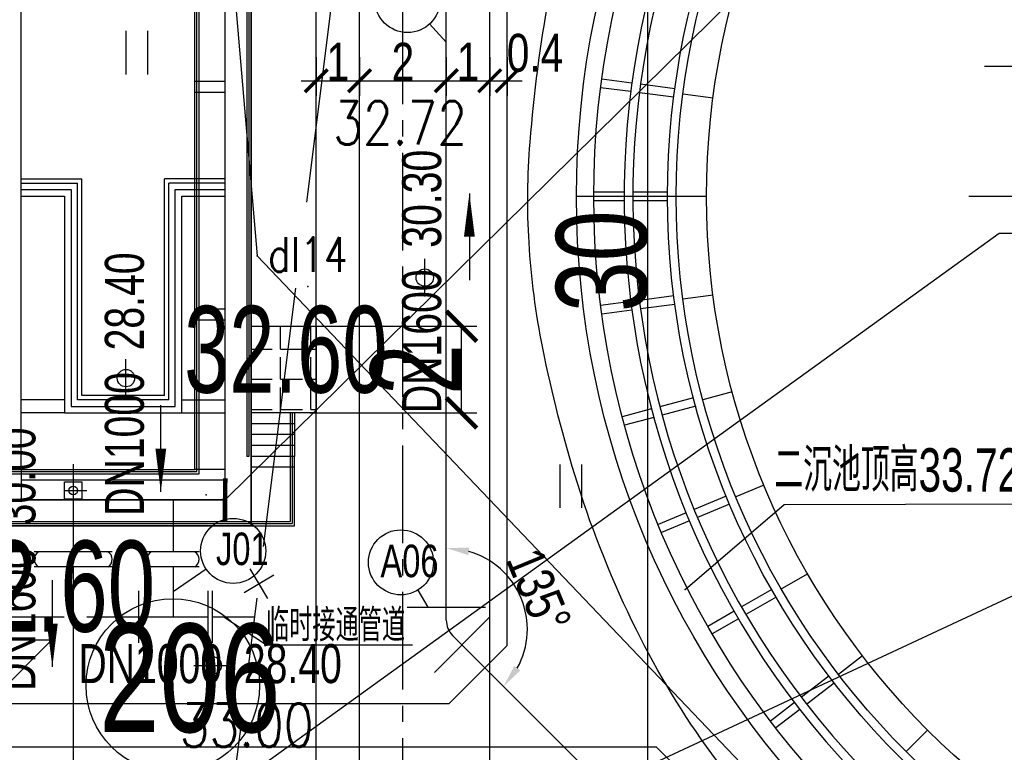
# Model space of a CAD drawing. Header units: millimetres. Extents: x 1371 to 38096, y 232 to 174236.
# Tile 31 of 84: x 19113 to 19135, y 87000 to 87017. Entities that reach past the tile are written whole.
import ezdxf
from ezdxf.enums import TextEntityAlignment as Align

# ---------------------------------------------------------------- set-up
doc = ezdxf.new("R2010")
doc.units = ezdxf.units.MM
doc.header["$LTSCALE"] = 10
for name, pattern in [('CENTER', [50.8, 31.75, -6.35, 6.35, -6.35]), ('CENTER2', [1.125, 0.75, -0.125, 0.125, -0.125]), ('CONTINOUS', [0]), ('DASHED', [0.75, 0.5, -0.25]), ('X23', [18, 6, -2, 6, -1.2, 1.6, -1.2]), ('X6', [2, 1, -1])]:
    doc.linetypes.add(name, pattern=pattern)
for name, color, linetype in [('0提标-人行道', 5, 'Continuous'), ('0提标-单体内线', 31, 'Continuous'), ('0提标-单体编号-平面图', 3, 'Continuous'), ('0提标-单体编号-管线图', 2, 'Continuous'), ('0提标-坐标', 3, 'Continuous'), ('0提标-尺寸标注-平面 定位图', 3, 'Continuous'), ('0提标-管-中水管', 2, '回用管'), ('0提标-管-工艺管', 1, '工艺管'), ('0提标-管-工艺管标注', 2, 'CONTINOUS'), ('0提标-管-管位', 3, 'CONTINOUS'), ('0提标-管-给水管', 2, '厂区给水管'), ('0提标-管-给水管标注', 3, 'CONTINOUS'), ('0提标-管-雨水插旗', 2, 'Continuous'), ('0提标-管-雨水管', 4, '厂区雨水管'), ('0提标-道路', 2, 'Continuous'), ('0提标-道路中心线', 5, 'Continuous'), ('DLSS', 30, 'Continuous'), ('dx', 8, 'Continuous'), ('GCD', 8, 'Continuous'), ('KZD', 1, 'Continuous'), ('LOCKUP', 7, 'Continuous'), ('ZBTZ', 8, 'Continuous'), ('电力', 180, 'Continuous'), ('雨水', 180, 'Continuous')]:
    doc.layers.add(name, color=color, linetype=linetype)
doc.styles.add('HZ', font='rs.shx', dxfattribs={"width": 0.8, "bigfont": 'hztxt.shx'})
doc.styles.add('SMEDI', font='smsim1.shx', dxfattribs={"width": 0.75, "bigfont": 'smfs.shx'})
doc.styles.add('SMEDI1', font='smsim.shx', dxfattribs={"width": 0.75, "bigfont": 'smfs.shx'})
doc.styles.add('SMEDI_KC', font='smsim1.shx', dxfattribs={"width": 0.8, "bigfont": 'smfs.shx'})
doc.styles.add('songti', font='txt', dxfattribs={"width": 0.75})
doc.styles.add('宋体', font='smsim1.shx', dxfattribs={"bigfont": 'smfs.shx'})
doc.styles.add('黑体', font='smsim.shx', dxfattribs={"width": 0.75, "bigfont": 'smfs.shx'})
doc.linetypes.add('中水回用管1', pattern='A,4,-0.5,["ZS",songti,S=0.4,R=0,X=-0.2,Y=-0.2],-0.7', length=5.2)
doc.linetypes.add('厂区给水管', pattern='A,4,-0.4,["GS",songti,S=0.4,R=0,X=-0.2,Y=-0.2],-0.4', length=4.8)
doc.linetypes.add('厂区雨水管', pattern='A,4,-0.5,["YS",songti,S=0.4,R=0,X=-0.2,Y=-0.2],-0.7', length=5.2)
doc.linetypes.add('回用管', pattern='A,4,-0.5,["HY",songti,S=0.4,R=0,X=-0.2,Y=-0.2],-0.7', length=5.2)
doc.linetypes.add('工艺管', pattern='A,4,-0.5,["W",songti,S=0.4,R=0,X=-0.2,Y=-0.2],-0.7', length=5.2)
doc.dimstyles.new('1-350', dxfattribs={"dimscale": 0.35, "dimtxt": 2.5, "dimasz": 1.5, "dimexe": 1, "dimexo": 1, "dimgap": 0, "dimtad": 1, "dimzin": 9, "dimdsep": 46, "dimtxsty": 'SMEDI_KC', "dimblk": 'ARCHTICK', "dimcen": 0, "dimdle": 1, "dimclrd": 7, "dimclre": 7, "dimclrt": 256, "dimadec": 0, "dimazin": 2, "dimtfac": 1, "dimtmove": 2, "dimatfit": 3, "dimfxl": 0, "dimtolj": 1, "dimtzin": 0, "dimarcsym": 0})
doc.dimstyles.new('1-700', dxfattribs={"dimscale": 0.7, "dimtxt": 3, "dimasz": 1, "dimexe": 0.5, "dimexo": 0.5, "dimgap": 0, "dimtad": 1, "dimdsep": 46, "dimtxsty": 'SMEDI', "dimblk1": 'ARCHTICK', "dimblk2": 'ARCHTICK', "dimsah": 1, "dimcen": 0, "dimclrd": 7, "dimclre": 7, "dimclrt": 3, "dimazin": 0, "dimtfac": 1, "dimtix": 1, "dimtmove": 2, "dimatfit": 3, "dimldrblk": 'ARCHTICK', "dimfxl": 0, "dimtolj": 1, "dimtzin": 0, "dimarcsym": 0})

# ---------------------------------------------------------------- blocks, each defined once
blk = doc.blocks.new('*U325')
at = {"layer": 'DLSS', "color": 8, "linetype": 'X6', "ltscale": 0.2, "flags": 128}
blk.add_lwpolyline([(19128.901, 86983.109, -0.006008), (19126.482, 86983.888, -0.009596), (19124.983, 86984.423, -0.003772), (19120.914, 86985.999, -0.023509), (19120.276, 86986.287, -0.058244), (19118.922, 86987.189, -0.032118), (19116.804, 86989.234, -0.004511), (19116.044, 86990.084, -0.003533), (19115.091, 86991.185, -0.016319), (19113.473, 86993.211, -0.017727), (19112.114, 86995.174, -0.072162), (19111.058, 86997.5, -0.043639), (19110.243, 87001.63, -0.015853), (19109.998, 87004.847, -0.045644), (19110.051, 87005.968, -0.004364), (19110.642, 87009.96, -0.001496), (19112.502, 87021.585, -0.000061), (19116.89, 87048.47, -0.000361), (19117.635, 87053.012, -0.000762), (19118.141, 87056.053, 0.000141), (19120.891, 87072.456, 0.004463), (19121.666, 87077.355, 0.002008), (19123.247, 87088.265), (19123.247, 87088.265), (19123.247, 87088.265), (19123.247, 87088.265)], format="xyb", dxfattribs=at)
at = {"layer": 'dx', "ltscale": 0.3}
blk.add_point((19119.273, 87010.795, 32.6), dxfattribs=at)
blk.add_point((19119.273, 87010.795, 32.6), dxfattribs=at)
at = {"layer": 'ZBTZ', "color": 8, "ltscale": 0.3}
for p, q in [((19115.088, 87015.685), (19115.088, 87016.685)), ((19115.588, 87015.685), (19115.588, 87016.685)), ((19125.088, 87005.685), (19125.088, 87006.685)), ((19125.588, 87005.685), (19125.588, 87006.685))]:
    blk.add_line(p, q, dxfattribs=at)
at = {"layer": 'ZBTZ', "color": 8, "linetype": 'Continuous', "ltscale": 0.3, "flags": 128}
blk.add_lwpolyline([(19144.124, 86991.266, -0.010469), (19142.294, 86991.603, -0.01862), (19141.278, 86991.852, -0.004581), (19138.967, 86992.533, -0.009828), (19137.899, 86992.882, -0.041192), (19136.302, 86993.59, -0.021287), (19133.411, 86995.333, -0.046319), (19130.897, 86997.356, -0.042421), (19128.586, 87000.013, -0.042667), (19126.847, 87002.877, -0.039238), (19125.489, 87006.256, -0.026288), (19124.69, 87009.373, -0.034518), (19124.373, 87011.804, -0.035404), (19124.397, 87014.123, -0.024252), (19124.834, 87017.478, -0.04258), (19125.534, 87020.076, -0.028091), (19127.137, 87023.821, -0.076919), (19129.041, 87026.522, -0.035283), (19134.373, 87031.318, -0.084745), (19138.028, 87033.282, -0.058753), (19143.864, 87034.504)], format="xyb", dxfattribs=at)
at = {"layer": '电力', "color": 8, "linetype": 'Continuous', "ltscale": 0.3}
blk.add_point((19118.105, 87011.503, 32.888), dxfattribs=at)
at = {"layer": '雨水', "color": 8, "linetype": 'Continuous', "ltscale": 0.3}
for p, q in [((19127.971, 87003.807, 33.76), (19130.254, 87005.763, 33.76)), ((19130.254, 87005.763, 33.76), (19135.881, 87005.779, 33.76))]:
    blk.add_line(p, q, dxfattribs=at)
blk.add_point((19127.971, 87003.807, 33.76), dxfattribs=at)
at = {"layer": 'dx', "ltscale": 0.3, "style": '黑体', "width": 0.7}
blk.add_text('32.60', height=2, dxfattribs=at).set_placement((19118.765, 87009.345, 32.6), align=Align.MIDDLE)
at = {"layer": 'GCD', "linetype": 'Continuous', "ltscale": 0.3, "style": 'HZ', "width": 0.8}
for s, p in [('32.72', (19119.858, 87014.064)), ('33.00', (19116.319, 87000.178))]:
    blk.add_text(s, height=1, dxfattribs=at).set_placement(p)
at = {"layer": '电力', "color": 8, "linetype": 'Continuous', "ltscale": 0.3, "style": 'HZ', "width": 0.8}
blk.add_text('dl14', height=0.8, dxfattribs=at).set_placement((19118.355, 87011.128, 32.888))
at = {"layer": '雨水', "color": 8, "linetype": 'Continuous', "ltscale": 0.3, "style": '宋体', "width": 0.7}
blk.add_text('二沉池顶高33.721', height=1, dxfattribs=at).set_placement((19130.028, 87006.062, -0.019))
blk = doc.blocks.new('*D294')
at = {"layer": '0提标-管-管位', "color": 7, "lineweight": -2, "ltscale": 0.3}
blk.add_arc((19100.521, 87003.176), 0.703, 43.8325, 46.8443, dxfattribs=at)
at = {"layer": '0提标-管-管位', "color": 7, "ltscale": 0.3}
for points in [[(19100.97, 87003.607), (19101.033, 87003.77), (19100.512, 87003.879)], [(19101.109, 87003.695), (19100.947, 87003.63), (19101.224, 87003.176)]]:
    blk.add_solid(points, dxfattribs=at)
at = {"layer": 'Defpoints', "color": 0, "ltscale": 0.3}
for p in [(19099.329, 87104.004), (19101.128, 87003.53), (19100.521, 87003.176), (19100.521, 87003.176), (19116.166, 87003.176)]:
    blk.add_point(p, dxfattribs=at)
at = {"layer": '0提标-管-管位', "ltscale": 0.3, "insert": (19101.152, 87004.504), "char_height": 0.875, "attachment_point": 5, "rotation": 334.5834, "style": 'SMEDI_KC'}
blk.add_mtext('\\A1;91°', dxfattribs=at)
blk = doc.blocks.new('_ARCHTICK')
at = {"color": 0, "linetype": 'ByBlock', "const_width": 0.15}
blk.add_lwpolyline([(-0.5, -0.5), (0.5, 0.5)], dxfattribs=at)
blk = doc.blocks.new('*D289')
at = {"layer": '0提标-管-管位', "color": 7, "lineweight": -2, "ltscale": 0.3}
for p, q in [((19123.466, 87016.081), (19123.466, 87015.188)), ((19123.866, 87016.081), (19123.866, 87015.188)), ((19123.116, 87015.538), (19124.216, 87015.538))]:
    blk.add_line(p, q, dxfattribs=at)
at = {"layer": 'Defpoints', "color": 0, "ltscale": 0.3}
for p in [(19123.466, 87016.431), (19123.866, 87016.431), (19123.866, 87015.538)]:
    blk.add_point(p, dxfattribs=at)
at = {"layer": '0提标-管-管位', "color": 7, "lineweight": -2, "ltscale": 0.3, "xscale": 0.5249999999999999, "yscale": 0.5249999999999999, "zscale": 0.5249999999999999, "rotation": 180}
blk.add_blockref('_ARCHTICK', (19123.466, 87015.538), dxfattribs=at)
at = {"layer": '0提标-管-管位', "color": 7, "lineweight": -2, "ltscale": 0.3, "xscale": 0.5249999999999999, "yscale": 0.5249999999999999, "zscale": 0.5249999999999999}
blk.add_blockref('_ARCHTICK', (19123.866, 87015.538), dxfattribs=at)
at = {"layer": '0提标-管-管位', "ltscale": 0.3, "insert": (19124.511, 87016.176), "char_height": 0.875, "attachment_point": 5, "style": 'SMEDI_KC'}
blk.add_mtext('\\A1;0.4', dxfattribs=at)
blk = doc.blocks.new('*D288')
at = {"layer": '0提标-管-管位', "color": 7, "lineweight": -2, "ltscale": 0.3}
for p, q in [((19122.466, 87016.081), (19122.466, 87015.188)), ((19123.466, 87016.081), (19123.466, 87015.188)), ((19122.116, 87015.538), (19123.816, 87015.538))]:
    blk.add_line(p, q, dxfattribs=at)
at = {"layer": 'Defpoints', "color": 0, "ltscale": 0.3}
for p in [(19122.466, 87016.431), (19123.466, 87016.431), (19123.466, 87015.538)]:
    blk.add_point(p, dxfattribs=at)
at = {"layer": '0提标-管-管位', "color": 7, "lineweight": -2, "ltscale": 0.3, "xscale": 0.5249999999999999, "yscale": 0.5249999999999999, "zscale": 0.5249999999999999, "rotation": 180}
blk.add_blockref('_ARCHTICK', (19122.466, 87015.538), dxfattribs=at)
at = {"layer": '0提标-管-管位', "color": 7, "lineweight": -2, "ltscale": 0.3, "xscale": 0.5249999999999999, "yscale": 0.5249999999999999, "zscale": 0.5249999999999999}
blk.add_blockref('_ARCHTICK', (19123.466, 87015.538), dxfattribs=at)
at = {"layer": '0提标-管-管位', "ltscale": 0.3, "insert": (19122.966, 87015.976), "char_height": 0.875, "attachment_point": 5, "style": 'SMEDI_KC'}
blk.add_mtext('\\A1;1', dxfattribs=at)
blk = doc.blocks.new('*D287')
at = {"layer": '0提标-管-管位', "color": 7, "lineweight": -2, "ltscale": 0.3}
for p, q in [((19120.466, 87016.081), (19120.466, 87015.188)), ((19122.466, 87016.081), (19122.466, 87015.188)), ((19120.116, 87015.538), (19122.816, 87015.538))]:
    blk.add_line(p, q, dxfattribs=at)
at = {"layer": 'Defpoints', "color": 0, "ltscale": 0.3}
for p in [(19120.466, 87016.431), (19122.466, 87016.431), (19122.466, 87015.538)]:
    blk.add_point(p, dxfattribs=at)
at = {"layer": '0提标-管-管位', "color": 7, "lineweight": -2, "ltscale": 0.3, "xscale": 0.5249999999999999, "yscale": 0.5249999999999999, "zscale": 0.5249999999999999, "rotation": 180}
blk.add_blockref('_ARCHTICK', (19120.466, 87015.538), dxfattribs=at)
at = {"layer": '0提标-管-管位', "color": 7, "lineweight": -2, "ltscale": 0.3, "xscale": 0.5249999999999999, "yscale": 0.5249999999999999, "zscale": 0.5249999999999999}
blk.add_blockref('_ARCHTICK', (19122.466, 87015.538), dxfattribs=at)
at = {"layer": '0提标-管-管位', "ltscale": 0.3, "insert": (19121.466, 87015.976), "char_height": 0.875, "attachment_point": 5, "style": 'SMEDI_KC'}
blk.add_mtext('\\A1;2', dxfattribs=at)
blk = doc.blocks.new('*D286')
at = {"layer": '0提标-管-管位', "color": 7, "lineweight": -2, "ltscale": 0.3}
for p, q in [((19119.466, 87016.081), (19119.466, 87015.188)), ((19120.466, 87016.081), (19120.466, 87015.188)), ((19119.116, 87015.538), (19120.816, 87015.538))]:
    blk.add_line(p, q, dxfattribs=at)
at = {"layer": 'Defpoints', "color": 0, "ltscale": 0.3}
for p in [(19119.466, 87016.431), (19120.466, 87016.431), (19120.466, 87015.538)]:
    blk.add_point(p, dxfattribs=at)
at = {"layer": '0提标-管-管位', "color": 7, "lineweight": -2, "ltscale": 0.3, "xscale": 0.5249999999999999, "yscale": 0.5249999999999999, "zscale": 0.5249999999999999, "rotation": 180}
blk.add_blockref('_ARCHTICK', (19119.466, 87015.538), dxfattribs=at)
at = {"layer": '0提标-管-管位', "color": 7, "lineweight": -2, "ltscale": 0.3, "xscale": 0.5249999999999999, "yscale": 0.5249999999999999, "zscale": 0.5249999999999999}
blk.add_blockref('_ARCHTICK', (19120.466, 87015.538), dxfattribs=at)
at = {"layer": '0提标-管-管位', "ltscale": 0.3, "insert": (19119.966, 87015.976), "char_height": 0.875, "attachment_point": 5, "style": 'SMEDI_KC'}
blk.add_mtext('\\A1;1', dxfattribs=at)
blk = doc.blocks.new('*D274')
at = {"layer": '0提标-管-管位', "color": 7, "lineweight": -2, "ltscale": 0.3}
blk.add_arc((19122.466, 87100.676), 0.851, 170.9426, 234.0574, dxfattribs=at)
at = {"layer": '0提标-管-管位', "color": 7, "ltscale": 0.3}
for points in [[(19121.548, 87100.849), (19121.704, 87100.77), (19121.864, 87101.277)], [(19121.994, 87100.07), (19121.94, 87099.903), (19122.466, 87099.825)]]:
    blk.add_solid(points, dxfattribs=at)
at = {"layer": 'Defpoints', "color": 0, "ltscale": 0.3}
for p in [(19120.466, 87102.676), (19121.615, 87100.676), (19122.466, 87100.676), (19122.466, 87100.676), (19122.466, 87003.099)]:
    blk.add_point(p, dxfattribs=at)
at = {"layer": '0提标-管-管位', "ltscale": 0.3, "insert": (19120.71, 87099.948), "char_height": 0.875, "attachment_point": 5, "rotation": 292.5, "style": 'SMEDI_KC'}
blk.add_mtext('\\A1;135°', dxfattribs=at)
blk = doc.blocks.new('*D272')
at = {"layer": '0提标-管-管位', "color": 7, "lineweight": -2, "ltscale": 0.3}
blk.add_line((19132.589, 86991.188), (19132.589, 86991.001), dxfattribs=at)
blk.add_arc((19132.589, 86992.768), 1.417, 156.3498, 248.6502, dxfattribs=at)
at = {"layer": '0提标-管-管位', "color": 7, "ltscale": 0.3}
for points in [[(19131.219, 86993.386), (19131.364, 86993.287), (19131.587, 86993.77)], [(19132.09, 86991.534), (19132.057, 86991.362), (19132.589, 86991.351)]]:
    blk.add_solid(points, dxfattribs=at)
at = {"layer": 'Defpoints', "color": 0, "ltscale": 0.3}
for p in [(19122.612, 87002.745), (19132.589, 86992.768), (19132.589, 86992.768), (19131.587, 86991.766), (19132.589, 86991.538)]:
    blk.add_point(p, dxfattribs=at)
at = {"layer": '0提标-管-管位', "ltscale": 0.3, "insert": (19130.76, 86992.104), "char_height": 0.875, "attachment_point": 5, "rotation": 289.951, "style": 'SMEDI_KC'}
blk.add_mtext('\\A1;135°', dxfattribs=at)
blk = doc.blocks.new('*D271')
at = {"layer": '0提标-管-管位', "color": 7, "lineweight": -2, "ltscale": 0.3}
blk.add_arc((19122.466, 87002.891), 1.868, 331.1554, 73.8446, dxfattribs=at)
at = {"layer": '0提标-管-管位', "color": 7, "ltscale": 0.3}
for points in [[(19122.973, 87004.599), (19122.998, 87004.772), (19122.466, 87004.76)], [(19124.172, 87001.938), (19124.032, 87002.043), (19123.787, 87001.571)]]:
    blk.add_solid(points, dxfattribs=at)
at = {"layer": 'Defpoints', "color": 0, "ltscale": 0.3}
for p in [(19122.466, 87100.676), (19122.466, 87003.099), (19124.334, 87002.891), (19122.612, 87002.745), (19132.589, 86992.768)]:
    blk.add_point(p, dxfattribs=at)
at = {"layer": '0提标-管-管位', "ltscale": 0.3, "insert": (19124.596, 87003.774), "char_height": 0.875, "attachment_point": 5, "rotation": 292.5, "style": 'SMEDI_KC'}
blk.add_mtext('\\A1;135°', dxfattribs=at)
blk = doc.blocks.new('*U196')
blk.add_line((0, 0), (13.285, 0))
at = {"style": 'SMEDI1', "width": 0.75}
blk.add_text(' X=86997.876 ', height=2.1, dxfattribs=at).set_placement((0, 0.525))
blk.add_text(' Y=19115.616 ', height=2.1, dxfattribs=at).set_placement((0, -0.525), align=Align.TOP_LEFT)
blk = doc.blocks.new('*D173')
at = {"layer": '0提标-尺寸标注-平面 定位图', "color": 7, "lineweight": -2}
for p, q in [((19123.816, 87026.376), (19127.462, 87026.376)), ((19127.112, 86996.376), (19127.112, 87026.376)), ((19123.816, 86996.376), (19127.462, 86996.376))]:
    blk.add_line(p, q, dxfattribs=at)
at = {"layer": 'Defpoints', "color": 0}
for p in [(19123.466, 87026.376), (19127.112, 87026.376), (19123.466, 86996.376)]:
    blk.add_point(p, dxfattribs=at)
at = {"layer": '0提标-尺寸标注-平面 定位图', "color": 7, "lineweight": -2, "xscale": 0.7, "yscale": 0.7, "zscale": 0.7}
for p, rotation in [((19127.112, 87026.376), 90), ((19127.112, 86996.376), 270)]:
    blk.add_blockref('_ARCHTICK', p, dxfattribs=dict(at, rotation=rotation))
at = {"layer": '0提标-尺寸标注-平面 定位图', "color": 3, "insert": (19126.062, 87011.376), "char_height": 2.1, "attachment_point": 5, "rotation": 90, "style": 'SMEDI'}
blk.add_mtext('\\A1;30', dxfattribs=at)
blk = doc.blocks.new('*D167')
at = {"layer": '0提标-尺寸标注-平面 定位图', "color": 7, "lineweight": -2}
for p, q in [((19119.316, 87009.876), (19123.167, 87009.876)), ((19122.817, 87007.876), (19122.817, 87009.876)), ((19119.316, 87007.876), (19123.167, 87007.876))]:
    blk.add_line(p, q, dxfattribs=at)
at = {"layer": 'Defpoints', "color": 0}
for p in [(19118.966, 87009.876), (19122.817, 87009.876), (19118.966, 87007.876)]:
    blk.add_point(p, dxfattribs=at)
at = {"layer": '0提标-尺寸标注-平面 定位图', "color": 7, "lineweight": -2, "xscale": 0.7, "yscale": 0.7, "zscale": 0.7}
for p, rotation in [((19122.817, 87009.876), 90), ((19122.817, 87007.876), 270)]:
    blk.add_blockref('_ARCHTICK', p, dxfattribs=dict(at, rotation=rotation))
at = {"layer": '0提标-尺寸标注-平面 定位图', "color": 3, "insert": (19121.767, 87008.876), "char_height": 2.1, "attachment_point": 5, "rotation": 90, "style": 'SMEDI'}
blk.add_mtext('\\A1;2', dxfattribs=at)
blk = doc.blocks.new('A$C2FD411B5')
at = {"layer": '0提标-单体内线'}
for p, q in [((-2.6, 17), (-1.6, 17)), ((-2.6, 17), (-2.6, 16)), ((-2.6, 16.95), (-0.05, 16.95)), ((-2.6, 16.9), (-0.1, 16.9)), ((-2.35, 17), (-2.35, 16)), ((-2.1, 17), (-2.1, 16)), ((-2.1, 17), (-2.1, 16)), ((-1.85, 17), (-1.85, 16)), ((-1.6, 17), (-1.6, 16)), ((0, 17), (-1.6, 17)), ((-1.6, 17), (-1.6, 16)), ((-1.35, 17), (-1.35, 16)), ((-0.1, 0.1), (-0.1, 16.9)), ((-0.05, 0.05), (-0.05, 16.95)), ((0, 16), (0, 17)), ((-1.6, 16), (-45.3, 16)), ((-22.85, 15.95), (-1.6, 15.95)), ((-22.85, 15.9), (-1.6, 15.9)), ((0, 16), (-1.6, 16)), ((0, 0), (0, 16)), ((-0.6, 15.4), (-20.5, 15.4)), ((-8, 15.4), (-8, 14.7)), ((-7.9, 15.4), (-7.9, 14.7)), ((-7.75, 14.7), (-7.75, 15.4)), ((-7.6, 14.7), (-7.6, 15.4)), ((-2.9, 14.7), (-2.9, 15.4)), ((-2.6, 14.7), (-2.6, 15.4)), ((-1.3, 15.4), (-1.3, 14.7)), ((-1.05, 15.4), (-1.05, 10.7)), ((-0.6, 15.4), (-1.05, 15.4)), ((-0.6, 0.6), (-0.6, 15.4)), ((-0.6, 15.4), (-0.6, 10.7)), ((-1.2, 14.8), (-20.6, 14.8)), ((-1.2, 1.2), (-1.2, 14.8)), ((-1.25, 14.75), (-20.55, 14.75)), ((-1.3, 14.7), (-20.5, 14.7)), ((-8, 14.7), (-8, 14)), ((-7.9, 14.7), (-7.9, 14.1)), ((-7.75, 14.25), (-7.75, 14.7)), ((-7.6, 14.4), (-7.6, 14.7)), ((-1.3, 1.3), (-1.3, 14.7)), ((-1.25, 1.25), (-1.25, 14.75)), ((-2.6, 14.4), (-7.6, 14.4)), ((-2.6, 11.7), (-2.6, 14.4)), ((-2.9, 14.1), (-7.9, 14.1)), ((-2.75, 14.25), (-7.75, 14.25)), ((-2.9, 14.1), (-2.9, 12)), ((-2.75, 11.85), (-2.75, 14.25)), ((-3, 14), (-8, 14)), ((-3, 14), (-3, 12.1)), ((-8, 10.7), (-8, 12.1)), ((-3, 12.1), (-8, 12.1)), ((-7.9, 10.7), (-7.9, 12)), ((-2.9, 12), (-7.9, 12)), ((-7.75, 10.7), (-7.75, 11.85)), ((-7.75, 11.85), (-2.75, 11.85)), ((-1.419, 11.9), (-0.217, 11.9)), ((-7.6, 10.7), (-7.6, 11.7)), ((-7.6, 11.7), (-2.6, 11.7)), ((-1.3, 10.7), (-20.5, 10.7)), ((-1.3, 10.7), (-0.6, 10.7)), ((-1.3, 10.7), (-0.6, 10.7))]:
    blk.add_line(p, q, dxfattribs=at)
for points in [[(-1.6, 15.95), (-1.6, 15.9)], [(-10.25, 14.7), (-10.25, 15.4)], [(-10, 14.7), (-10, 15.4)], [(-5, 14.7), (-5, 15.4)], [(-4.75, 14.7), (-4.75, 15.4)], [(-2.9, 14.4), (-2.9, 14.7)], [(-2.6, 14.4), (-2.6, 14.7)], [(-0.81, 11.7), (-0.81, 12.212)], [(-2.9, 11.7), (-2.9, 10.7)], [(-2.6, 11.7), (-2.6, 10.7)]]:
    blk.add_lwpolyline(points, dxfattribs=at)
blk.add_lwpolyline([(-1.01, 12.1), (-0.61, 12.1), (-0.61, 11.7), (-1.01, 11.7)], close=True, dxfattribs=at)
blk.add_circle((-0.81, 11.9), 0.1, dxfattribs=at)
at = {"layer": 'KZD'}
blk.add_lwpolyline([(-54.1, 16), (0, 16), (0, 0), (-54.1, 0)], close=True, dxfattribs=at)
blk = doc.blocks.new('一期二沉池')
at = {"color": 8}
for p, q in [((19230.744, 86791.966), (19230.05, 86792.057)), ((19230.718, 86791.768), (19230.024, 86791.859)), ((19232.615, 86791.619), (19231.921, 86791.71)), ((19230.566, 86789.448), (19229.866, 86789.448)), ((19232.466, 86789.348), (19231.766, 86789.348)), ((19230.566, 86789.248), (19229.866, 86789.248)), ((19232.615, 86787.077), (19231.921, 86786.985)), ((19230.718, 86786.928), (19230.024, 86786.836)), ((19230.744, 86786.729), (19230.05, 86786.638)), ((19233.059, 86784.844), (19232.383, 86784.663)), ((19231.198, 86784.449), (19230.522, 86784.268)), ((19231.25, 86784.256), (19230.574, 86784.075)), ((19233.79, 86782.689), (19233.144, 86782.421)), ((19231.997, 86782.054), (19231.35, 86781.787)), ((19232.074, 86781.87), (19231.427, 86781.602)), ((19234.797, 86780.648), (19234.191, 86780.298)), ((19233.102, 86779.784), (19232.496, 86779.434)), ((19233.202, 86779.611), (19232.596, 86779.261)), ((19236.062, 86778.755), (19235.506, 86778.329)), ((19234.494, 86777.678), (19233.938, 86777.252)), ((19234.615, 86777.519), (19234.06, 86777.093)), ((19237.562, 86777.044), (19237.067, 86776.549))]:
    blk.add_line(p, q, dxfattribs=at)
at = {"color": 8, "linetype": 'DASHED', "ltscale": 200}
for p, q in [((19231.736, 86791.835), (19230.943, 86791.94)), ((19231.71, 86791.637), (19230.917, 86791.742)), ((19231.566, 86789.448), (19230.766, 86789.448)), ((19231.566, 86789.248), (19230.766, 86789.248)), ((19231.71, 86787.058), (19230.917, 86786.954)), ((19231.736, 86786.86), (19230.943, 86786.756)), ((19232.164, 86784.708), (19231.391, 86784.501)), ((19232.216, 86784.515), (19231.443, 86784.308)), ((19232.921, 86782.437), (19232.182, 86782.131)), ((19232.997, 86782.252), (19232.258, 86781.946)), ((19233.968, 86780.284), (19233.275, 86779.884)), ((19234.068, 86780.111), (19233.375, 86779.711)), ((19235.287, 86778.287), (19234.652, 86777.8)), ((19235.409, 86778.128), (19234.774, 86777.641))]:
    blk.add_line(p, q, dxfattribs=at)
at = {"color": 8, "linetype": 'CENTER', "ltscale": 0.1}
blk.add_line((19270.266, 86789.348), (19229.466, 86789.348), dxfattribs=at)
at = {"color": 8}
for major_axis, start_param, end_param in [((0.001, 20.4), -1.570727, 4.712458), ((0.727, 19.286), -0.711435, 5.499196), ((-1.217, 19.061), -0.822965, 5.407858), ((0, 20), -1.570772, 4.712413), ((0, 17.4), 4.712361, 10.995546), ((0.003, 18.3), -1.570656, 4.712529), ((-0.001, 18.1), 4.712341, 10.995526)]:
    blk.add_ellipse((19249.866, 86789.348), major_axis=major_axis, ratio=1, start_param=start_param, end_param=end_param, dxfattribs=at)
blk = doc.blocks.new('*U324')
at = {"layer": '0提标-人行道'}
h = blk.add_hatch(dxfattribs=at)
h.set_pattern_fill('ANGLE', color=256, scale=0.1)
h.set_pattern_definition([(0, (0, 0), (0, 0.6985), [0.508, -0.1905]), (90, (0, 0), (-0.6985, 4e-17), [0.508, -0.1905])])
h.paths.add_polyline_path([(19117.966, 87009.876), (19119.466, 87009.876), (19119.466, 87007.876), (19117.966, 87007.876)])
blk.add_lwpolyline([(19117.966, 87009.876), (19119.466, 87009.876), (19119.466, 87007.876), (19117.966, 87007.876)], close=True, dxfattribs=at)
at = {"layer": '0提标-单体编号-平面图', "ltscale": 0.3}
blk.add_circle((19116.16, 87001.592), 2, dxfattribs=at)
at = {"layer": '0提标-单体编号-管线图', "ltscale": 0.3}
for p, q in [((19122.081, 87016.848), (19122.466, 87016.431)), ((19116.932, 87004.272), (19116.166, 87003.751)), ((19121.806, 87003.788), (19122.038, 87003.401))]:
    blk.add_line(p, q, dxfattribs=at)
for centre in [(19121.572, 87017.399), (19117.552, 87004.695), (19121.42, 87004.431)]:
    blk.add_circle(centre, 0.75, dxfattribs=at)
at = {"layer": '0提标-尺寸标注-平面 定位图'}
for points in [[(19113.363, 87002.637), (19110.963, 87002.637)], [(19113.363, 87002.637), (19112.163, 87001.437)]]:
    blk.add_lwpolyline(points, dxfattribs=at)
at = {"layer": '0提标-管-中水管', "color": 5, "linetype": '中水回用管1', "ltscale": 0.4}
for p, q in [((19116.166, 87005.876), (19116.166, 87004.676)), ((19116.766, 87004.676), (19115.566, 87004.676)), ((19116.766, 87004.326), (19115.566, 87004.326))]:
    blk.add_line(p, q, dxfattribs=at)
at = {"layer": '0提标-管-中水管', "linetype": '中水回用管1', "ltscale": 0.4}
for p, q in [((19116.166, 87004.326), (19116.166, 87003.176)), ((19100.521, 87003.176), (19113.652, 87003.176)), ((19114.179, 87003.176), (19115.366, 87003.176)), ((19115.366, 87003.176), (19116.966, 87003.176))]:
    blk.add_line(p, q, dxfattribs=at)
at = {"layer": '0提标-管-中水管', "linetype": 'DASHED', "ltscale": 0.4}
for p, q in [((19118.35, 87003.595, 33.896), (19117.943, 87004.283, 33.896)), ((19117.802, 87003.736, 33.896), (19118.491, 87004.143, 33.896))]:
    blk.add_line(p, q, dxfattribs=at)
at = {"layer": '0提标-管-中水管', "color": 7, "linetype": '中水回用管1', "ltscale": 0.4}
for p, q in [((19115.366, 87003.776), (19115.366, 87002.576)), ((19116.966, 87003.776), (19116.966, 87002.576)), ((19117.066, 87003.776), (19117.066, 87002.576))]:
    blk.add_line(p, q, dxfattribs=at)
at = {"layer": '0提标-管-中水管', "ltscale": 0.4}
for p, q in [((19109.419, 87000.176), (19127.303, 87000.176)), ((19127.303, 87000.176), (19136.077, 86991.401))]:
    blk.add_line(p, q, dxfattribs=at)
at = {"layer": '0提标-管-中水管', "color": 7, "linetype": 'DASHED', "ltscale": 0.2}
blk.add_lwpolyline([(19117.066, 87003.176), (19118.05, 87003.176)], dxfattribs=at)
at = {"layer": '0提标-管-中水管', "color": 5, "linetype": '中水回用管1', "ltscale": 0.4}
for centre, start, end in [((19115.767, 87004.5), 119.1597, 239.7595), ((19116.564, 87004.5), 300.2405, 60.8403)]:
    blk.add_arc(centre, 0.201, start, end, dxfattribs=at)
at = {"layer": '0提标-管-中水管', "ltscale": 0.4}
blk.add_point((19116.926, 87005.99, 33.115), dxfattribs=at)
at = {"layer": '0提标-管-工艺管', "ltscale": 0.4}
for p, q in [((19122.466, 87003.099), (19122.466, 87100.676)), ((19113.866, 87004.326), (19113.866, 86999.128)), ((19122.612, 87002.745), (19132.589, 86992.768))]:
    blk.add_line(p, q, dxfattribs=at)
at = {"layer": '0提标-管-工艺管', "color": 5, "ltscale": 0.4}
for p, q in [((19113.866, 87005.876), (19113.866, 87004.676)), ((19114.766, 87004.676), (19112.966, 87004.676)), ((19114.766, 87004.326), (19112.966, 87004.326))]:
    blk.add_line(p, q, dxfattribs=at)
at = {"layer": '0提标-管-工艺管', "color": 7, "ltscale": 0.4}
for p, q in [((19121.566, 87003.401), (19123.366, 87003.401)), ((19122.19, 87001.894), (19123.463, 87003.167))]:
    blk.add_line(p, q, dxfattribs=at)
at = {"layer": '0提标-管-工艺管', "color": 5, "ltscale": 0.4}
for centre, start, end in [((19113.167, 87004.5), 119.1597, 239.7595), ((19114.564, 87004.5), 300.2405, 60.8403)]:
    blk.add_arc(centre, 0.201, start, end, dxfattribs=at)
at = {"layer": '0提标-管-工艺管', "ltscale": 0.4}
blk.add_arc((19122.966, 87003.099), 0.5, 180, 225, dxfattribs=at)
at = {"layer": '0提标-管-工艺管标注', "ltscale": 0.3}
for p, q in [((19122.998, 87012.941), (19122.998, 87010.941)), ((19121.969, 87010.562), (19121.969, 87011.432)), ((19113.383, 87002.018), (19113.383, 87004.018))]:
    blk.add_line(p, q, dxfattribs=at)
for points in [[(19122.998, 87012.941, 0, 0.25, 0), (19122.998, 87011.941, 0, 0, 0)], [(19113.383, 87002.018, 0, 0.25, 0), (19113.383, 87003.018, 0, 0, 0)]]:
    blk.add_lwpolyline(points, format="xyseb", dxfattribs=at)
for centre in [(19121.969, 87010.997), (19112.595, 87004.531)]:
    blk.add_circle(centre, 0.2, dxfattribs=at)
at = {"layer": '0提标-管-给水管', "ltscale": 0.4}
for p, q in [((19123.866, 87002.51), (19123.866, 87083.845)), ((19122.531, 87001.176), (19123.866, 87002.51)), ((19102.171, 87001.176), (19122.531, 87001.176))]:
    blk.add_line(p, q, dxfattribs=at)
at = {"layer": '0提标-管-给水管标注', "ltscale": 0.3}
for p, q in [((19115.081, 87008.244), (19115.081, 87009.115)), ((19115.884, 87006.055), (19115.884, 87008.055)), ((19117.334, 87003.176), (19118.322, 87002.529)), ((19118.322, 87002.529), (19121.686, 87002.529)), ((19116.646, 87002.053), (19117.516, 87002.053))]:
    blk.add_line(p, q, dxfattribs=at)
blk.add_lwpolyline([(19115.884, 87006.055, 0, 0.25, 0), (19115.884, 87007.055, 0, 0, 0)], format="xyseb", dxfattribs=at)
for centre in [(19115.081, 87008.679), (19117.081, 87002.053)]:
    blk.add_circle(centre, 0.2, dxfattribs=at)
at = {"layer": '0提标-管-雨水插旗', "color": 7, "ltscale": 0.5}
blk.add_line((19137.137, 87015.87), (19134.876, 87015.87), dxfattribs=at)
at = {"layer": '0提标-管-雨水管', "ltscale": 0.4}
blk.add_line((19120.466, 86991.876), (19120.466, 87023.876), dxfattribs=at)
at = {"layer": '0提标-道路', "ltscale": 0.3}
for p, q in [((19119.466, 86999.376), (19119.466, 87107.626)), ((19123.466, 86989.298), (19123.466, 87084.568))]:
    blk.add_line(p, q, dxfattribs=at)
at = {"layer": '0提标-道路中心线', "linetype": 'CENTER2', "ltscale": 0.3}
blk.add_line((19121.466, 86991.376), (19121.466, 87115.626), dxfattribs=at)
at = {"layer": '电力', "linetype": 'Continuous', "elevation": 32.682, "flags": 128}
blk.add_lwpolyline([(19129.96, 87131.705), (19133.684, 87128.395), (19130.621, 87091.502), (19127.219, 87086.241), (19118.711, 87055.732), (19116.058, 87031.38), (19117.134, 87022.8), (19118.105, 87011.503), (19134.131, 86994.689), (19146.387, 86991.338), (19170.447, 86993.246)], dxfattribs=at)
at = {"layer": '雨水', "linetype": 'X23', "ltscale": 0.1, "elevation": 33.896, "flags": 128}
blk.add_lwpolyline([(19126.861, 86993.581), (19121.434, 86993.654), (19117.481, 86998.631), (19120.485, 87022.604), (19120.764, 87054.597), (19123.167, 87095.428)], dxfattribs=at)
at = {"ltscale": 0.3, "rotation": 270}
blk.add_blockref('A$C2FD411B5', (19101.966, 87005.276), dxfattribs=at)
at = {"ltscale": 0.3}
blk.add_blockref('一期二沉池', (-104, 223.519), dxfattribs=at)
at = {"layer": '0提标-坐标', "ltscale": 0.3}
blk.add_blockref('*U196', (19135.212, 87012.021), dxfattribs=at)
at = {"layer": '0提标-单体编号-平面图', "color": 3, "ltscale": 0.3, "style": 'SMEDI', "width": 0.75}
blk.add_text('206', height=2.5, dxfattribs=at).set_placement((19114.46, 87000.517))
at = {"layer": '0提标-单体编号-管线图', "ltscale": 0.3, "style": 'SMEDI', "width": 0.75}
for s, p in [('J01', (19117.157, 87004.368)), ('A06', (19120.948, 87004.089))]:
    blk.add_text(s, height=0.75, dxfattribs=at).set_placement(p)
at = {"layer": '0提标-尺寸标注-平面 定位图', "color": 3, "ltscale": 0.3, "style": 'SMEDI', "width": 0.7}
blk.add_text('32.60', height=2.1, dxfattribs=at).set_placement((19110.833, 87002.832))
at = {"layer": '0提标-管-工艺管标注', "ltscale": 0.3, "style": 'SMEDI', "width": 0.75}
for s, p in [('DN1600  30.30', (19122.348, 87007.874)), ('DN1600  30.00', (19112.993, 87001.47))]:
    blk.add_text(s, height=0.9, rotation=90, dxfattribs=at).set_placement(p)
at = {"layer": '0提标-管-给水管标注', "ltscale": 0.3, "style": 'SMEDI', "width": 0.75}
blk.add_text('DN1000  28.40', height=0.9, rotation=90, dxfattribs=at).set_placement((19115.494, 87005.506))
for s, height, p in [('临时接通管道', 0.75, (19118.309, 87002.606)), ('DN1000  28.40', 0.9, (19113.985, 87001.646))]:
    blk.add_text(s, height=height, dxfattribs=at).set_placement(p)
at = {"layer": '0提标-尺寸标注-平面 定位图'}
for base, p1, p2, picture, middle in [((19127.112, 87026.376), (19123.466, 86996.376), (19123.466, 87026.376), '*D173', (19126.062, 87011.376)), ((19122.817, 87009.876), (19118.966, 87007.876), (19118.966, 87009.876), '*D167', (19121.767, 87008.876))]:
    dim = blk.add_linear_dim(base=base, p1=p1, p2=p2, angle=90, dimstyle='1-700', dxfattribs=at)
    dim.commit()
    dim.dimension.update_dxf_attribs({"geometry": picture, "text_midpoint": middle})
at = {"layer": '0提标-管-管位', "ltscale": 0.3}
for base, line1, line2, picture, middle in [((19101.128, 87003.53), ((19100.521, 87003.176), (19099.329, 87104.004)), ((19100.521, 87003.176), (19116.166, 87003.176)), '*D294', (19101.152, 87004.504)), ((19131.587, 86991.766), ((19122.612, 87002.745), (19132.589, 86992.768)), ((19132.589, 86991.538), (19132.589, 86992.768)), '*D272', (19130.76, 86992.104))]:
    dim = blk.add_angular_dim_2l(base=base, line1=line1, line2=line2, dimstyle='1-350', dxfattribs=at)
    dim.commit()
    dim.dimension.update_dxf_attribs({"geometry": picture, "text_midpoint": middle, "dimtype": 162})
for base, line2, picture, middle in [((19121.615, 87100.676), ((19122.466, 87100.676), (19120.466, 87102.676)), '*D274', (19120.71, 87099.948)), ((19124.334, 87002.891), ((19122.612, 87002.745), (19132.589, 86992.768)), '*D271', (19124.596, 87003.774))]:
    dim = blk.add_angular_dim_2l(base=base, line1=((19122.466, 87003.099), (19122.466, 87100.676)), line2=line2, dimstyle='1-350', dxfattribs=at)
    dim.commit()
    dim.dimension.update_dxf_attribs({"geometry": picture, "text_midpoint": middle})
dim = blk.add_linear_dim(base=(19123.866, 87015.538), p1=(19123.466, 87016.431), p2=(19123.866, 87016.431), dimstyle='1-350', dxfattribs=at)
dim.commit()
dim.dimension.update_dxf_attribs({"geometry": '*D289', "text_midpoint": (19124.511, 87016.176), "dimtype": 160})
for base, p1, p2, picture, middle in [((19120.466, 87015.538), (19119.466, 87016.431), (19120.466, 87016.431), '*D286', (19119.966, 87015.976)), ((19122.466, 87015.538), (19120.466, 87016.431), (19122.466, 87016.431), '*D287', (19121.466, 87015.976)), ((19123.466, 87015.538), (19122.466, 87016.431), (19123.466, 87016.431), '*D288', (19122.966, 87015.976))]:
    dim = blk.add_linear_dim(base=base, p1=p1, p2=p2, dimstyle='1-350', dxfattribs=at)
    dim.commit()
    dim.dimension.update_dxf_attribs({"geometry": picture, "text_midpoint": middle})
at = {"layer": '0提标-坐标'}
for points in [[(19117.366, 87005.876), (19133.933, 87022.204)], [(19115.616, 86997.876), (19135.212, 87012.021)], [(19115.616, 86994.376), (19139.071, 87005.319)]]:
    blk.add_leader(points, dimstyle='1-700', dxfattribs=at)
blk = doc.blocks.new('*U327')
at = {"layer": 'LOCKUP', "ltscale": 0.3}
for name in ['*U324', '*U325']:
    blk.add_blockref(name, (0, 0), dxfattribs=at)

msp = doc.modelspace()

# ---------------------------------------------------------------- block references
at = {"layer": 'LOCKUP', "ltscale": 0.3}
msp.add_blockref('*U327', (0, 0), dxfattribs=at)

doc.saveas('drawing.dxf')
